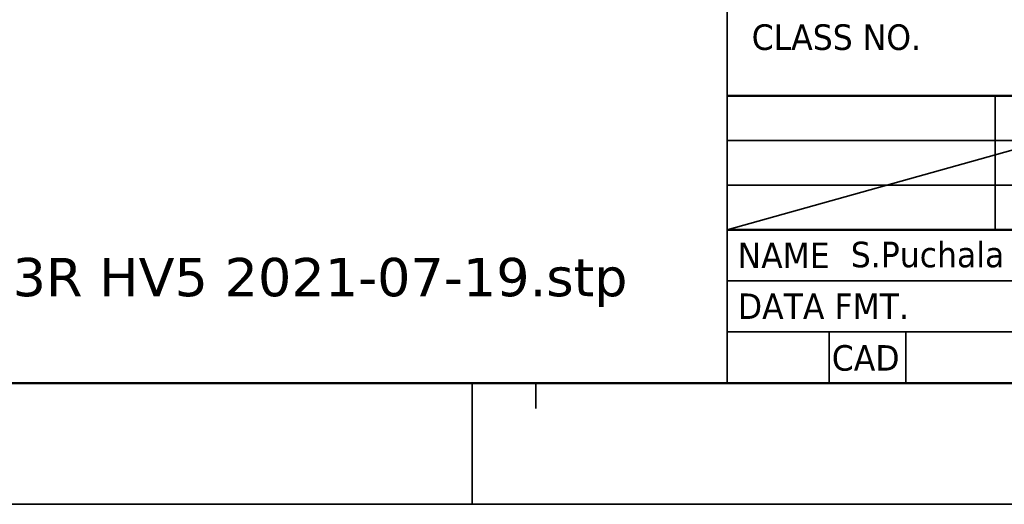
# Model space of a CAD drawing. Header units: millimetres. Extents: x 0 to 420, y 0 to 296.
# Tile 5 of 19: x 175 to 252, y 0 to 38. Entities that reach past the tile are written whole.
import ezdxf
from ezdxf.enums import TextEntityAlignment as Align

# ---------------------------------------------------------------- set-up
doc = ezdxf.new("R2010")
doc.units = ezdxf.units.MM
doc.layers.get('0').update_dxf_attribs({"lineweight": 25})
doc.layers.add('Sketch Geometry(ISO)', color=7, linetype='Continuous', lineweight=50)
doc.layers.add('Symbols(ISO)', color=7, linetype='Continuous', lineweight=25)
doc.styles.add('LG.Philips.Title', font='verdana.ttf', dxfattribs={"width": 0.9})
doc.styles.add('Philips-tekst', font='verdana.ttf')
doc.styles.add('Text Style43', font='verdana.ttf', dxfattribs={"width": 0.9})
doc.styles.add('Text Style45', font='verdana.ttf', dxfattribs={"width": 0.9})
doc.styles.add('Text Style46', font='verdana.ttf', dxfattribs={"width": 0.9})
doc.styles.add('Text Style49', font='verdana.ttf', dxfattribs={"width": 0.9})
doc.styles.add('Text Style50', font='verdana.ttf', dxfattribs={"width": 0.9})

# ---------------------------------------------------------------- blocks, each defined once
blk = doc.blocks.new('Title Blocks Philips Lighting Electronics')
at = {"layer": 'Sketch Geometry(ISO)', "color": 7, "linetype": 'Continuous', "lineweight": 35}
for p, q in [((20, 86), (20, 10)), ((41, 22), (41, 32.505)), ((45, 29.003), (20, 29.003)), ((20, 22), (45, 29.003)), ((20, 25.502), (45, 25.502)), ((20, 18), (126, 18)), ((20, 14), (200, 14)), ((28, 10), (28, 14)), ((34, 14), (34, 10)), ((20, 10), (200, 10))]:
    blk.add_line(p, q, dxfattribs=at)
at = {"layer": 'Sketch Geometry(ISO)', "color": 1, "linetype": 'Continuous', "lineweight": 50, "true_color": 0xff0000}
for p, q in [((45, 32.505), (20, 32.505)), ((45, 22), (20, 22))]:
    blk.add_line(p, q, dxfattribs=at)
at = {"layer": 'Symbols(ISO)', "color": 7, "insert": (21.912, 36.065), "char_height": 2, "attachment_point": 7, "style": 'LG.Philips.Title'}
blk.add_mtext('\\fVerdana|b0|i0;\\H2.0000;CLASS NO.', dxfattribs=at)
at = {"layer": 'Symbols(ISO)', "color": 7, "char_height": 2, "attachment_point": 4, "style": 'LG.Philips.Title'}
for s, insert, width in [('\\fVerdana|b0|i0;\\H2.0000; NAME', (20.026, 20.008), 9.40409), ('\\fVerdana|b0|i0;\\H2.0000; DATA FMT.', (20.046, 16.018), 15.41361), ('\\fVerdana|b0|i0;\\H2.0000;CAD', (28.194, 11.951), 5.60516)]:
    blk.add_mtext(s, dxfattribs=dict(at, insert=insert, width=width))
at = {"layer": 'Symbols(ISO)', "color": 7, "style": 'Text Style43', "width": 0.9}
for tag, p in [('<F3_ASSEMBLY_REFERENCE_ITEM_2>', (170.5, 83.886)), ('<F3_ASSEMBLY_REFERENCE_CODE_2>', (194.414, 83.851)), ('<F3_ASSEMBLY_REFERENCE_ITEM_1>', (170.465, 79.685)), ('<F3_ASSEMBLY_REFERENCE_CODE_1>', (194.42, 79.623)), ('<F3_ROUGHNESS>', (26.507, 64.469)), ('<F3_PATTERN_NO>', (175.629, 63.291)), ('<F3_REVISION_DATE_2>', (188.969, 31.988)), ('<F3_REVISION_DATE_3>', (188.969, 27.666)), ('<F3_REVISION_DATE_4>', (188.831, 23.893)), ('<F3_CAD_INDICATION>', (24.053, 11.938))]:
    blk.add_attdef(tag, text='', height=2, dxfattribs=at).set_placement(p, align=Align.MIDDLE_CENTER)
at = {"layer": 'Symbols(ISO)', "color": 7, "width": 0.9}
for tag, p, height, style in [('<F3_LINEAR_TOLERANCE_UP>_001', (82.176, 75.725), 2, 'Text Style43'), ('<F3_ANGLE_TOLERANCE_UP>_001', (113.753, 75.807), 2, 'Text Style43'), ('<F3_SCALE>_001', (24.443, 47.114), 2, 'Text Style43'), ('<F3_REVISION_DATE_1>_001', (181.547, 35.789), 2, 'Text Style43'), ('DESCRIPTION_001', (46.901, 30.187), 3.5, 'Text Style50'), ('STOCK_NUMBER_001', (134.641, 29.218), 3, 'Text Style45'), ('DESIGNER_001', (29.683, 19.073), 2, 'Text Style43'), ('Number_of_sheets_001', (116.295, 18.982), 2, 'Text Style43'), ('<F3_TITLE_BLOCK_TYPE>_001', (134.135, 18.954), 2, 'Text Style43'), ('Sheet_number_001', (149.986, 18.95), 2, 'Text Style43'), ('<F3_LANGUAGE_NO>_001', (167.83, 19.029), 2, 'Text Style43'), ('<COST_CENTER>_001', (179.21, 18.997), 2, 'Text Style43'), ('Sheet_Size_001', (193.054, 18.755), 2.5, 'Text Style46'), ('<F3_PROGRAM>_001', (92.389, 15.005), 2, 'Text Style43'), ('CREATION_DATE_001', (65.796, 10.977), 2, 'Text Style43')]:
    blk.add_attdef(tag, p, '', height=height, dxfattribs=dict(at, style=style))
for tag, height, style, p in [('<F3_MATERIAL_DESCRIPTION_LINE_1>', 2, 'Text Style43', (50.916, 68.188)), ('<F3_MATERIAL_DESCRIPTION_LINE_2>', 2, 'Text Style43', (50.975, 64.518)), ('<F3_TREATMENT_DESCRIPTION_LINE_1>', 2, 'Text Style43', (51.181, 50.77)), ('<F3_TREATMENT_DESCRIPTION_LINE_2>', 2, 'Text Style43', (51.238, 46.96)), ('<F3_PRODUCT_DESCRIPTION_LINE_2>', 3.505, 'Text Style49', (47.47, 27.853))]:
    blk.add_attdef(tag, text='', height=height, dxfattribs=dict(at, style=style)).set_placement(p, align=Align.TOP_LEFT)
at = {"layer": 'Symbols(ISO)', "color": 7, "style": 'Text Style43', "width": 0.9}
for tag, p in [('<F3_SUPERSEEDS>', (71.006, 20.009)), ('<F3_DATA_FORMAT>', (35.878, 15.975)), ('<F3_PLATFORM>', (150.912, 15.974)), ('<F3_CHECK_NAME>', (51.653, 11.996))]:
    blk.add_attdef(tag, text='', height=2, dxfattribs=at).set_placement(p, align=Align.MIDDLE_LEFT)
blk = doc.blocks.new('Borders A3')
at = {"layer": 'Sketch Geometry(ISO)', "color": 1, "linetype": 'Continuous', "lineweight": 50, "true_color": 0xff0000}
blk.add_line((20, 10), (410, 10), dxfattribs=at)
at = {"layer": 'Sketch Geometry(ISO)', "color": 7, "linetype": 'Continuous', "lineweight": 35}
for p, q in [((210, 0.5), (210, 10)), ((215, 10), (215, 8)), ((0.5, 0.5), (419.5, 0.5))]:
    blk.add_line(p, q, dxfattribs=at)

msp = doc.modelspace()

# ---------------------------------------------------------------- block references
msp.add_blockref('Borders A3', (0, 0))
ref = msp.add_blockref('Title Blocks Philips Lighting Electronics', (210, 0))
ref.add_attrib('DESIGNER_001', 'S.Puchala', (239.683, 19.073), dxfattribs={"layer": 'Symbols(ISO)', "color": 7, "height": 2, "style": 'Text Style43', "width": 0.9})

# ---------------------------------------------------------------- texts
at = {"layer": 'Symbols(ISO)', "color": 7, "insert": (80.023, 19.804), "char_height": 3, "width": 145.24768, "attachment_point": 1, "style": 'Philips-tekst'}
msp.add_mtext('{\\fVerdana|b0|i0;3D file available: Fortimo LED Line VO 1ft MF 3R HV5 2021-07-19.stp}', dxfattribs=at)

doc.saveas('drawing.dxf')
